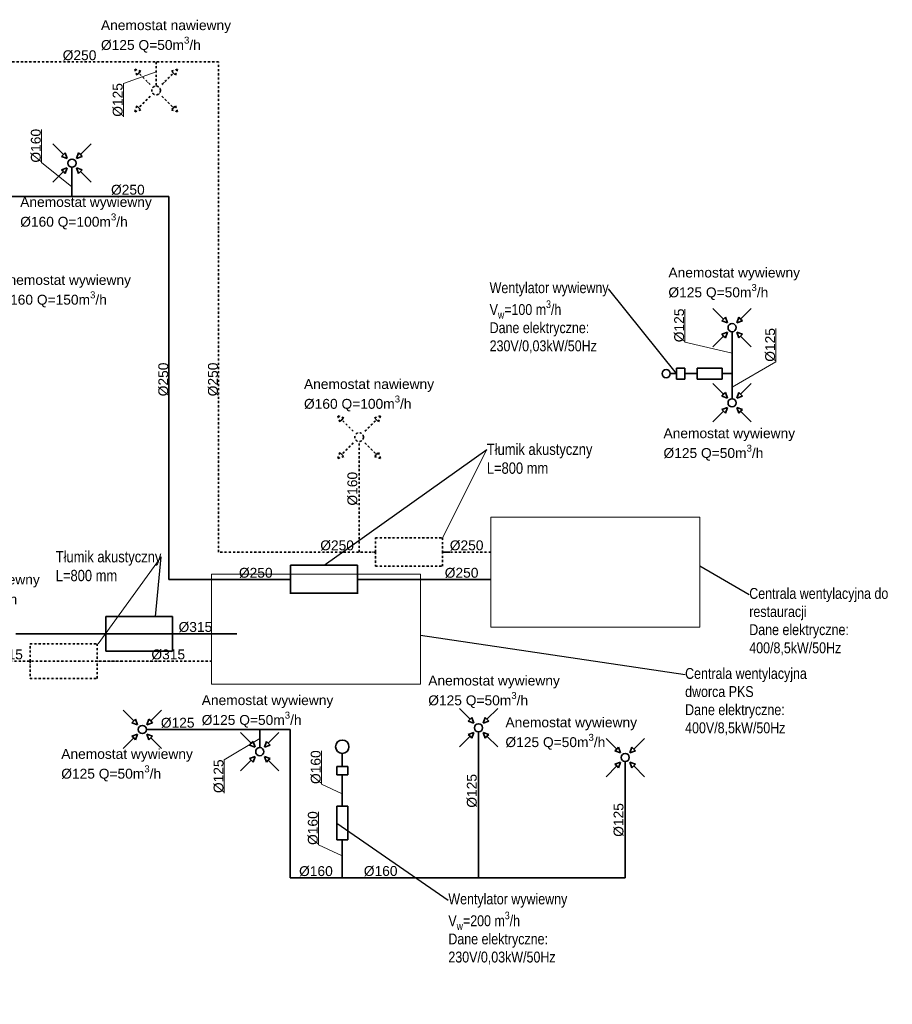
# Model space of a CAD drawing. Extents: x 2492 to 45465, y -48660 to -21478.
# Tile 6 of 6: x 35023 to 45465, y -48660 to -36885. Entities that reach past the tile are written whole.
import ezdxf
from ezdxf import colors
from ezdxf.entities.mleader import LeaderData, LeaderLine
from ezdxf.math import Vec2, Vec3

# ---------------------------------------------------------------- set-up
doc = ezdxf.new("R2010")
doc.units = 0
doc.linetypes.add('KRESKAKROPKAX2', pattern=[50.8, 25.4, -12.7, 0, -12.7])
for name, color, linetype, lineweight in [('IS_aramtura', 7, 'Continuous', 20), ('IS_nawiew', 5, 'KRESKAKROPKAX2', 35), ('IS_opisy', 7, 'Continuous', 15), ('IS_WC wywiew', 6, 'Continuous', 35), ('IS_wywiew', 1, 'Continuous', 35)]:
    doc.layers.add(name, color=color, linetype=linetype, lineweight=lineweight)
doc.styles.add('Opisowy', font='arial.ttf')
doc.styles.get("Standard").update_dxf_attribs({"font": 'arial.ttf'})

# ---------------------------------------------------------------- blocks, each defined once
blk = doc.blocks.new('_None')

msp = doc.modelspace()

# ---------------------------------------------------------------- linework, layer by layer
at = {"layer": 'IS_aramtura'}
for p, q in [((40661.837, -44149.079), (40661.837, -42835.98)), ((40661.837, -42835.98), (41552.579, -42835.98)), ((43161.837, -42835.98), (41552.579, -42835.98)), ((43161.837, -43492.53), (43161.837, -42835.98)), ((37319.242, -44831.036), (37319.242, -43517.938)), ((37319.242, -43517.938), (38209.984, -43517.938)), ((39819.242, -43517.938), (38209.984, -43517.938)), ((39819.242, -44174.487), (39819.242, -43517.938)), ((43161.837, -44149.079), (43161.837, -43492.53)), ((43161.837, -44149.079), (40661.837, -44149.079)), ((39819.242, -44831.036), (39819.242, -44174.487)), ((39819.242, -44831.036), (37319.242, -44831.036))]:
    msp.add_line(p, q, dxfattribs=at)
at = {"layer": 'IS_nawiew'}
for p, q in [((37403.49, -37390.093), (28040.151, -37390.093)), ((36655.095, -37390.093), (36655.095, -37678.205)), ((37403.49, -43251.629), (37403.49, -37390.093)), ((36424.224, -37547.353), (36399.456, -37475.066)), ((36471.742, -37499.835), (36399.456, -37475.066)), ((36447.983, -37523.594), (36424.224, -37547.353)), ((36447.983, -37523.594), (36471.742, -37499.835)), ((36585.293, -37660.903), (36447.983, -37523.594)), ((36724.897, -37660.903), (36862.207, -37523.594)), ((36838.448, -37499.835), (36910.734, -37475.066)), ((36862.207, -37523.594), (36838.448, -37499.835)), ((36862.207, -37523.594), (36885.965, -37547.353)), ((36885.965, -37547.353), (36910.734, -37475.066)), ((36424.224, -37914.058), (36399.456, -37986.345)), ((36447.983, -37937.817), (36424.224, -37914.058)), ((36585.293, -37800.508), (36447.983, -37937.817)), ((36724.897, -37800.508), (36862.207, -37937.817)), ((36862.207, -37937.817), (36885.965, -37914.058)), ((36885.965, -37914.058), (36910.734, -37986.345)), ((36471.742, -37961.576), (36399.456, -37986.345)), ((36447.983, -37937.817), (36471.742, -37961.576)), ((36862.207, -37937.817), (36838.448, -37961.576)), ((36838.448, -37961.576), (36910.734, -37986.345)), ((38853.681, -41693.627), (38828.912, -41621.34)), ((38901.198, -41646.109), (38828.912, -41621.34)), ((38877.44, -41669.868), (38853.681, -41693.627)), ((38877.44, -41669.868), (38901.198, -41646.109)), ((39014.749, -41807.177), (38877.44, -41669.868)), ((39154.354, -41807.177), (39291.663, -41669.868)), ((39267.904, -41646.109), (39340.19, -41621.34)), ((39291.663, -41669.868), (39267.904, -41646.109)), ((39291.663, -41669.868), (39315.422, -41693.627)), ((39315.422, -41693.627), (39340.19, -41621.34)), ((39014.749, -41946.782), (38877.44, -42084.091)), ((39084.551, -43251.629), (39084.551, -41929.48)), ((39154.354, -41946.782), (39291.663, -42084.091)), ((38853.681, -42060.332), (38828.912, -42132.619)), ((38901.198, -42107.85), (38828.912, -42132.619)), ((38877.44, -42084.091), (38853.681, -42060.332)), ((38877.44, -42084.091), (38901.198, -42107.85)), ((39291.663, -42084.091), (39267.904, -42107.85)), ((39267.904, -42107.85), (39340.19, -42132.619)), ((39291.663, -42084.091), (39315.422, -42060.332)), ((39315.422, -42060.332), (39340.19, -42132.619)), ((39281.27, -43251.629), (39281.27, -43081.154)), ((39281.27, -43081.154), (40081.27, -43081.154)), ((40081.27, -43081.154), (40081.27, -43251.629)), ((39281.27, -43251.629), (37403.49, -43251.629)), ((39281.27, -43251.629), (39281.27, -43422.103)), ((40661.837, -43251.629), (40081.27, -43251.629)), ((40081.27, -43422.103), (40081.27, -43251.629)), ((40172.012, -43251.629), (40081.27, -43251.629)), ((39281.27, -43422.103), (40081.27, -43422.103)), ((35148.493, -44556.324), (35148.493, -44349.324)), ((35148.493, -44349.324), (35948.493, -44349.324)), ((35948.493, -44349.324), (35948.493, -44556.324)), ((36716.501, -44556.324), (25959.124, -44556.324)), ((35148.493, -44556.324), (35148.493, -44763.324)), ((37324.029, -44556.324), (35948.493, -44556.324)), ((35948.493, -44763.324), (35948.493, -44556.324)), ((36250.509, -44556.324), (35948.493, -44556.324)), ((35148.493, -44763.324), (35948.493, -44763.324))]:
    msp.add_line(p, q, dxfattribs=at)
for centre in [(36655.095, -37730.705), (39084.551, -41876.98)]:
    msp.add_circle(centre, 52.5, dxfattribs=at)
at = {"layer": 'IS_opisy'}
for p, q in [((36263.658, -37648.465), (36655.095, -37509.959)), ((36263.658, -38045.812), (36263.658, -37648.465)), ((35284.207, -38593.961), (35284.207, -38196.614)), ((35284.207, -38593.961), (35647.185, -38884.745)), ((42982.232, -40742.388), (42982.232, -40345.041)), ((44071.205, -40975.835), (44071.205, -40578.488)), ((42982.232, -40742.388), (43548.196, -40871.923)), ((44071.205, -40975.835), (43548.196, -41277.638)), ((40611.963, -42023.781), (40081.27, -43081.154)), ((36714.272, -43308.577), (35963.946, -44349.324)), ((37470.781, -45737.01), (37896.025, -45482.182)), ((38633.511, -46025.657), (38633.511, -45628.31)), ((37470.781, -46134.357), (37470.781, -45737.01)), ((38633.511, -46025.657), (38883.61, -46143.8)), ((38598.703, -46754.548), (38598.703, -46357.201)), ((38598.703, -46754.548), (38883.61, -46884.084))]:
    msp.add_line(p, q, dxfattribs=at)
at = {"layer": 'IS_WC wywiew'}
for p, q in [((43318.833, -40337.653), (43446.688, -40465.508)), ((43777.558, -40337.653), (43649.703, -40465.508)), ((43446.688, -40465.508), (43424.566, -40487.63)), ((43424.566, -40487.63), (43491.874, -40510.693)), ((43446.688, -40465.508), (43468.811, -40443.385)), ((43468.811, -40443.385), (43491.874, -40510.693)), ((43627.58, -40443.385), (43604.517, -40510.693)), ((43671.826, -40487.63), (43604.517, -40510.693)), ((43649.703, -40465.508), (43627.58, -40443.385)), ((43649.703, -40465.508), (43671.826, -40487.63)), ((43424.566, -40646.4), (43491.874, -40623.337)), ((43468.811, -40690.645), (43491.874, -40623.337)), ((43548.196, -41417.788), (43548.196, -40615.9)), ((43627.58, -40690.645), (43604.517, -40623.337)), ((43671.826, -40646.4), (43604.517, -40623.337)), ((43318.833, -40796.377), (43446.688, -40668.522)), ((43446.688, -40668.522), (43424.566, -40646.4)), ((43446.688, -40668.522), (43468.811, -40690.645)), ((43649.703, -40668.522), (43627.58, -40690.645)), ((43649.703, -40668.522), (43671.826, -40646.4)), ((43777.558, -40796.377), (43649.703, -40668.522)), ((42982.155, -41053.118), (42882.155, -41053.118)), ((42882.155, -41053.118), (42882.155, -41183.118)), ((42982.155, -41118.118), (42982.155, -41053.118)), ((43428.469, -41053.118), (43128.469, -41053.118)), ((43128.469, -41053.118), (43128.469, -41183.118)), ((43428.469, -41118.118), (43428.469, -41053.118)), ((42882.155, -41118.118), (42807.846, -41118.118)), ((42882.155, -41183.118), (42982.155, -41183.118)), ((42982.155, -41183.118), (42982.155, -41118.118)), ((43128.469, -41118.118), (42982.155, -41118.118)), ((43128.469, -41183.118), (43428.469, -41183.118)), ((43548.196, -41118.118), (43428.469, -41118.118)), ((43428.469, -41183.118), (43428.469, -41118.118)), ((43318.833, -41237.31), (43446.688, -41365.165)), ((43777.558, -41237.31), (43649.703, -41365.165)), ((43446.688, -41365.165), (43424.566, -41387.288)), ((43424.566, -41387.288), (43491.874, -41410.351)), ((43446.688, -41365.165), (43468.811, -41343.042)), ((43468.811, -41343.042), (43491.874, -41410.351)), ((43627.58, -41343.042), (43604.517, -41410.351)), ((43671.826, -41387.288), (43604.517, -41410.351)), ((43649.703, -41365.165), (43627.58, -41343.042)), ((43649.703, -41365.165), (43671.826, -41387.288)), ((43318.833, -41696.035), (43446.688, -41568.18)), ((43424.566, -41546.057), (43491.874, -41522.994)), ((43446.688, -41568.18), (43424.566, -41546.057)), ((43446.688, -41568.18), (43468.811, -41590.303)), ((43468.811, -41590.303), (43491.874, -41522.994)), ((43627.58, -41590.303), (43604.517, -41522.994)), ((43671.826, -41546.057), (43604.517, -41522.994)), ((43649.703, -41568.18), (43627.58, -41590.303)), ((43649.703, -41568.18), (43671.826, -41546.057)), ((43777.558, -41696.035), (43649.703, -41568.18)), ((36260.811, -45144.213), (36388.666, -45272.068)), ((36719.535, -45144.213), (36591.681, -45272.068)), ((40284.326, -45123.976), (40412.18, -45251.831)), ((40743.05, -45123.976), (40615.195, -45251.831)), ((36388.666, -45272.068), (36366.543, -45294.191)), ((36366.543, -45294.191), (36433.852, -45317.254)), ((36388.666, -45272.068), (36410.789, -45249.945)), ((36410.789, -45249.945), (36433.852, -45317.254)), ((36569.558, -45249.945), (36546.495, -45317.254)), ((36613.803, -45294.191), (36546.495, -45317.254)), ((36591.681, -45272.068), (36569.558, -45249.945)), ((36591.681, -45272.068), (36613.803, -45294.191)), ((40412.18, -45251.831), (40390.058, -45273.954)), ((40390.058, -45273.954), (40457.366, -45297.017)), ((40412.18, -45251.831), (40434.303, -45229.708)), ((40434.303, -45229.708), (40457.366, -45297.017)), ((40593.072, -45229.708), (40570.009, -45297.017)), ((40637.318, -45273.954), (40570.009, -45297.017)), ((40615.195, -45251.831), (40593.072, -45229.708)), ((40615.195, -45251.831), (40637.318, -45273.954)), ((36366.543, -45452.96), (36433.852, -45429.897)), ((36388.666, -45475.083), (36366.543, -45452.96)), ((36410.789, -45497.206), (36433.852, -45429.897)), ((36539.058, -45373.576), (38261.511, -45373.576)), ((36569.558, -45497.206), (36546.495, -45429.897)), ((36613.803, -45452.96), (36546.495, -45429.897)), ((36591.681, -45475.083), (36613.803, -45452.96)), ((37666.663, -45410.311), (37794.518, -45538.165)), ((37896.025, -45373.576), (37896.025, -45590.788)), ((38125.388, -45410.311), (37997.533, -45538.165)), ((38261.511, -45373.576), (38261.511, -47147.847)), ((40390.058, -45432.723), (40457.366, -45409.66)), ((40412.18, -45454.846), (40390.058, -45432.723)), ((40434.303, -45476.969), (40457.366, -45409.66)), ((40513.688, -45402.223), (40513.688, -47146.621)), ((40593.072, -45476.969), (40570.009, -45409.66)), ((40637.318, -45432.723), (40570.009, -45409.66)), ((40615.195, -45454.846), (40637.318, -45432.723)), ((36260.811, -45602.938), (36388.666, -45475.083)), ((36388.666, -45475.083), (36410.789, -45497.206)), ((36591.681, -45475.083), (36569.558, -45497.206)), ((36719.535, -45602.938), (36591.681, -45475.083)), ((37794.518, -45538.165), (37772.395, -45560.288)), ((37772.395, -45560.288), (37839.704, -45583.351)), ((37794.518, -45538.165), (37816.641, -45516.043)), ((37816.641, -45516.043), (37839.704, -45583.351)), ((37975.41, -45516.043), (37952.347, -45583.351)), ((38019.656, -45560.288), (37952.347, -45583.351)), ((37997.533, -45538.165), (37975.41, -45516.043)), ((37997.533, -45538.165), (38019.656, -45560.288)), ((40284.326, -45582.701), (40412.18, -45454.846)), ((40412.18, -45454.846), (40434.303, -45476.969)), ((40615.195, -45454.846), (40593.072, -45476.969)), ((40743.05, -45582.701), (40615.195, -45454.846)), ((42040.02, -45479.477), (42167.875, -45607.332)), ((42498.745, -45479.477), (42370.89, -45607.332)), ((38883.61, -45814.937), (38883.61, -45659.541)), ((42167.875, -45607.332), (42145.752, -45629.455)), ((42145.752, -45629.455), (42213.061, -45652.518)), ((42167.875, -45607.332), (42189.998, -45585.209)), ((42189.998, -45585.209), (42213.061, -45652.518)), ((42348.767, -45585.209), (42325.704, -45652.518)), ((42393.013, -45629.455), (42325.704, -45652.518)), ((42370.89, -45607.332), (42348.767, -45585.209)), ((42370.89, -45607.332), (42393.013, -45629.455)), ((37666.663, -45869.035), (37794.518, -45741.18)), ((37772.395, -45719.057), (37839.704, -45695.994)), ((37794.518, -45741.18), (37772.395, -45719.057)), ((37794.518, -45741.18), (37816.641, -45763.303)), ((37816.641, -45763.303), (37839.704, -45695.994)), ((37975.41, -45763.303), (37952.347, -45695.994)), ((38019.656, -45719.057), (37952.347, -45695.994)), ((37997.533, -45741.18), (37975.41, -45763.303)), ((37997.533, -45741.18), (38019.656, -45719.057)), ((38125.388, -45869.035), (37997.533, -45741.18)), ((42145.752, -45788.224), (42213.061, -45765.161)), ((42167.875, -45810.347), (42145.752, -45788.224)), ((42189.998, -45832.469), (42213.061, -45765.161)), ((42269.382, -47147.847), (42269.382, -45757.724)), ((42348.767, -45832.469), (42325.704, -45765.161)), ((42393.013, -45788.224), (42325.704, -45765.161)), ((42370.89, -45810.347), (42393.013, -45788.224)), ((38948.61, -45814.937), (38818.61, -45814.937)), ((38818.61, -45814.937), (38818.61, -45914.937)), ((38818.61, -45914.937), (38883.61, -45914.937)), ((38883.61, -46292.543), (38883.61, -45914.937)), ((38883.61, -45914.937), (38948.61, -45914.937)), ((38948.61, -45914.937), (38948.61, -45814.937)), ((42040.02, -45938.202), (42167.875, -45810.347)), ((42167.875, -45810.347), (42189.998, -45832.469)), ((42370.89, -45810.347), (42348.767, -45832.469)), ((42498.745, -45938.202), (42370.89, -45810.347)), ((38883.61, -46292.543), (38883.61, -46223.674)), ((38818.61, -46692.543), (38818.61, -46292.543)), ((38818.61, -46292.543), (38948.61, -46292.543)), ((38948.61, -46292.543), (38948.61, -46692.543)), ((38883.61, -46692.543), (38818.61, -46692.543)), ((38883.61, -47147.847), (38883.61, -46692.543)), ((38948.61, -46692.543), (38883.61, -46692.543)), ((38261.511, -47147.847), (42269.382, -47147.847))]:
    msp.add_line(p, q, dxfattribs=at)
for centre, radius in [((43548.196, -40567.015), 48.885), ((42758.961, -41118.118), 48.885), ((43548.196, -41466.673), 48.885), ((36490.173, -45373.576), 48.885), ((40513.688, -45353.338), 48.885), ((38883.61, -45579.541), 80), ((37896.025, -45639.673), 48.885), ((42269.382, -45708.839), 48.885)]:
    msp.add_circle(centre, radius, dxfattribs=at)
at = {"layer": 'IS_wywiew'}
for p, q in [((35419.193, -38370.661), (35547.047, -38498.515)), ((35877.917, -38370.661), (35750.062, -38498.515)), ((35547.047, -38498.515), (35524.925, -38520.638)), ((35547.047, -38498.515), (35569.17, -38476.393)), ((35569.17, -38476.393), (35592.233, -38543.701)), ((35727.939, -38476.393), (35704.876, -38543.701)), ((35750.062, -38498.515), (35727.939, -38476.393)), ((35750.062, -38498.515), (35772.185, -38520.638)), ((35524.925, -38520.638), (35592.233, -38543.701)), ((35772.185, -38520.638), (35704.876, -38543.701)), ((35419.193, -38829.385), (35547.047, -38701.53)), ((35524.925, -38679.407), (35592.233, -38656.344)), ((35547.047, -38701.53), (35524.925, -38679.407)), ((35547.047, -38701.53), (35569.17, -38723.653)), ((35569.17, -38723.653), (35592.233, -38656.344)), ((35648.555, -39003.803), (35648.555, -38648.908)), ((35727.939, -38723.653), (35704.876, -38656.344)), ((35772.185, -38679.407), (35704.876, -38656.344)), ((35750.062, -38701.53), (35727.939, -38723.653)), ((35750.062, -38701.53), (35772.185, -38679.407)), ((35877.917, -38829.385), (35750.062, -38701.53)), ((36809.1, -38998.762), (25463.842, -38998.762)), ((36809.1, -43579.903), (36809.1, -38998.762)), ((38265.561, -43579.903), (38265.561, -43409.429)), ((38265.561, -43409.429), (39065.561, -43409.429)), ((39065.561, -43409.429), (39065.561, -43579.903)), ((38265.561, -43579.903), (36809.1, -43579.903)), ((38265.561, -43579.903), (38265.561, -43750.377)), ((40661.837, -43579.903), (39065.561, -43579.903)), ((39065.561, -43750.377), (39065.561, -43579.903)), ((39156.302, -43579.903), (39065.561, -43579.903)), ((38265.561, -43744.041), (39065.561, -43744.041)), ((36052.769, -44228.049), (36052.769, -44021.049)), ((36052.769, -44021.049), (36852.769, -44021.049)), ((36852.769, -44021.049), (36852.769, -44228.049)), ((37620.777, -44228.049), (34977.383, -44228.049)), ((36052.769, -44228.049), (35838.784, -44228.049)), ((36052.769, -44228.049), (36052.769, -44435.049)), ((37324.029, -44228.049), (36852.769, -44228.049)), ((36852.769, -44435.049), (36852.769, -44228.049)), ((37324.029, -44228.049), (36852.769, -44228.049)), ((36052.769, -44435.049), (36852.769, -44435.049))]:
    msp.add_line(p, q, dxfattribs=at)
msp.add_circle((35648.555, -38600.023), 48.885, dxfattribs=at)

# ---------------------------------------------------------------- texts
at = {"layer": 'IS_opisy', "char_height": 117.936, "attachment_point": 1}
for s, width, gutter_width, insert in [('\\A1;Anemostat nawiewny \\P%%C125 Q=50m{\\H0.7x;\\S3^ ;}/h', 1887.76263, 87.75, (35995.905, -36891.494)), ('\\A1;%%C250', 4690.86789, 438.75, (35538.113, -37250.72)), ('\\A1;%%C250', 4690.86789, 438.75, (36116.335, -38859.389)), ('\\A1;Anemostat wywiewny\\P%%C160 Q=100m{\\H0.7x;\\S3^ ;}/h', 6304.52644, 589.68, (35029.575, -39005.855)), ('\\A1;Anemostat wywiewny\\P%%C125 Q=50m{\\H0.7x;\\S3^ ;}/h', 6304.52644, 589.68, (42786.166, -39850.014)), ('\\A1;Anemostat wywiewny\\P%%C160 Q=150m{\\H0.7x;\\S3^ ;}/h', 6304.52644, 589.68, (34779.895, -39938.084)), ('\\A1;Anemostat nawiewny \\P%%C160 Q=100m{\\H0.7x;\\S3^ ;}/h', 1887.76263, 87.75, (38425.361, -41183.397)), ('\\A1;Anemostat wywiewny\\P%%C125 Q=50m{\\H0.7x;\\S3^ ;}/h', 6304.52644, 589.68, (42727.394, -41771.641)), ('\\A1;%%C250', 4690.86789, 438.75, (38620.158, -43112.255)), ('\\A1;%%C250', 4690.86789, 438.75, (40170.215, -43112.255)), ('\\A1;%%C250', 4690.86789, 438.75, (37646.781, -43440.53)), ('\\A1;%%C250', 4690.86789, 438.75, (40109.829, -43440.53)), ('\\A1;Anemostat nawiewny \\P%%C160 Q=150m{\\H0.7x;\\S3^ ;}/h', 1887.76263, 87.75, (33707.076, -43521.28)), ('\\A1;%%C315', 4690.86789, 438.75, (36924.395, -44088.676)), ('\\A1;%%C315', 4690.86789, 438.75, (34658.496, -44416.951)), ('\\A1;%%C315', 4690.86789, 438.75, (36599.689, -44416.951)), ('\\A1;Anemostat wywiewny\\P%%C125 Q=50m{\\H0.7x;\\S3^ ;}/h', 6304.52644, 589.68, (39912.472, -44729.464)), ('\\A1;Anemostat wywiewny\\P%%C125 Q=50m{\\H0.7x;\\S3^ ;}/h', 6304.52644, 589.68, (37201.52, -44963.887)), ('\\A1;%%C125', 4690.86789, 438.75, (36712.473, -45234.202)), ('\\A1;Anemostat wywiewny\\P%%C125 Q=50m{\\H0.7x;\\S3^ ;}/h', 6304.52644, 589.68, (40836.112, -45229.516)), ('\\A1;Anemostat wywiewny\\P%%C125 Q=50m{\\H0.7x;\\S3^ ;}/h', 6304.52644, 589.68, (35520.817, -45606.751)), ('\\A1;%%C160', 4690.86789, 438.75, (38366.819, -47008.474)), ('\\A1;%%C160', 4690.86789, 438.75, (39141.393, -47007.248))]:
    msp.add_mtext_dynamic_manual_height_columns(s, width=width, gutter_width=gutter_width, heights=[0], dxfattribs=dict(at, insert=insert))
at = {"layer": 'IS_opisy', "char_height": 117.936, "attachment_point": 1, "rotation": 90}
for s, insert in [('\\A1;%%C125', (36136.631, -38045.812)), ('\\A1;%%C160', (35157.18, -38593.961)), ('\\A1;%%C125', (42855.205, -40742.388)), ('\\A1;%%C125', (43944.179, -40975.835)), ('\\A1;%%C250', (36682.073, -41388.778)), ('\\A1;%%C250', (37276.464, -41388.778)), ('\\A1;%%C160', (38945.178, -42695.803)), ('\\A1;%%C160', (38506.485, -46025.657)), ('\\A1;%%C125', (37343.754, -46134.357)), ('\\A1;%%C125', (40374.315, -46308.871)), ('\\A1;%%C125', (42130.009, -46657.268)), ('\\A1;%%C160', (38471.676, -46754.548))]:
    msp.add_mtext_dynamic_manual_height_columns(s, width=4690.86789, gutter_width=438.75, heights=[0], dxfattribs=dict(at, insert=insert))

# ---------------------------------------------------------------- leaders
at = {"layer": 'IS_opisy'}
ml = msp.add_multileader_mtext('Standard', dxfattribs=at)
ml.set_content('\\A1;{\\fArial Narrow|b0|i0|c238|p34;Wentylator wywiewny V\\H0.7x;\\S^ w;\\H1.42857x;=100 m\\H0.7x;\\S3^ ;\\H1.42857x;/h\\PDane elektryczne:\\P230V/0,03kW/50Hz}', color=256, style='Opisowy')
ml.set_leader_properties()
ml.set_arrow_properties(name='NONE')
ml.build(insert=Vec2(0, 0))
ml.multileader.update_dxf_attribs({"dogleg_length": 0.5, "arrow_head_size": 7.807})
ctx = ml.context
ctx.base_point, ctx.char_height, ctx.arrow_head_size, ctx.landing_gap_size, ctx.plane_origin = Vec3(40646.153, -40103.01), 130, 7.807, 0.781, Vec3(44367.506, -40789.767)
notes = []
notes.append((ctx, [(1, (1, 1, 0), (42068.194, -40103.01), (-1, 0), 0.5, [(0, [(42882.155, -41118.118)], 0, [])])]))
ctx.mtext.insert, ctx.mtext.width, ctx.mtext.defined_height, ctx.mtext.flow_direction = Vec3(40646.934, -40025.152), 1711.81508, 3002.715, 5
ml = msp.add_multileader_mtext('Standard', dxfattribs=at)
ml.set_content('\\A1;{\\fArial Narrow|b0|i0|c238|p34;Tłumik akustyczny L=800 mm}', color=256, style='Opisowy')
ml.set_leader_properties()
ml.set_arrow_properties(name='NONE')
ml.build(insert=Vec2(0, 0))
ml.multileader.update_dxf_attribs({"dogleg_length": 0.1, "arrow_head_size": 11.71})
ctx = ml.context
ctx.base_point, ctx.char_height, ctx.arrow_head_size, ctx.landing_gap_size, ctx.plane_origin = Vec3(40611.963, -42023.781), 135, 11.71, 1.171, Vec3(44586.431, -46121.012)
notes.append((ctx, [(0, (1, 1, 0), (40611.863, -42023.781), (1, 0), 0.1, [(0, [(38665.561, -43409.429)], 0, [])])]))
ctx.mtext.insert, ctx.mtext.width, ctx.mtext.flow_direction = Vec3(40613.134, -41955.13), 1690.5056, 5
ml = msp.add_multileader_mtext('Standard', dxfattribs=at)
ml.set_content('\\A1;{\\fArial Narrow|b0|i0|c238|p34;Tłumik akustyczny L=800 mm}', color=256, style='Opisowy')
ml.set_leader_properties()
ml.set_arrow_properties(name='NONE')
ml.build(insert=Vec2(0, 0))
ml.multileader.update_dxf_attribs({"dogleg_length": 0.1, "arrow_head_size": 11.71})
ctx = ml.context
ctx.base_point, ctx.char_height, ctx.arrow_head_size, ctx.landing_gap_size, ctx.plane_origin = Vec3(35453.649, -43308.577), 135, 11.71, 1.171, Vec3(41385.116, -47132.186)
notes.append((ctx, [(1, (1, 1, 0), (36715.022, -43308.577), (-1, 0), 0.75, [(0, [(36648.835, -44021.049)], 0, [])])]))
ctx.mtext.insert, ctx.mtext.width, ctx.mtext.flow_direction = Vec3(35454.82, -43239.926), 1690.5056, 5
ml = msp.add_multileader_mtext('Standard', dxfattribs=at)
ml.set_content('\\A1;{\\fArial Narrow|b0|i0|c238|p34;Centrala wentylacyjna do restauracji \\PDane elektryczne:\\P400/8,5kW/50Hz}', color=256, style='Opisowy')
ml.set_leader_properties()
ml.set_arrow_properties(name='NONE')
ml.build(insert=Vec2(0, 0))
ml.multileader.update_dxf_attribs({"dogleg_length": 0.5, "arrow_head_size": 7.807})
ctx = ml.context
ctx.base_point, ctx.char_height, ctx.arrow_head_size, ctx.landing_gap_size, ctx.plane_origin = Vec3(43752.876, -43759.317), 130, 7.807, 0.781, Vec3(44647.188, -43087.416)
notes.append((ctx, [(0, (1, 1, 0), (43752.376, -43759.317), (1, 0), 0.5, [(0, [(43161.837, -43415.766)], 0, [])])]))
ctx.mtext.insert, ctx.mtext.width, ctx.mtext.defined_height, ctx.mtext.flow_direction = Vec3(43753.656, -43681.459), 1711.81508, 3002.715, 5
ml = msp.add_multileader_mtext('Standard', dxfattribs=at)
ml.set_content('\\A1;{\\fArial Narrow|b0|i0|c238|p34;Centrala wentylacyjna dworca PKS \\PDane elektryczne:\\P400V/8,5kW/50Hz}', color=256, style='Opisowy')
ml.set_leader_properties()
ml.set_arrow_properties(name='NONE')
ml.build(insert=Vec2(0, 0))
ml.multileader.update_dxf_attribs({"dogleg_length": 0.5, "arrow_head_size": 7.807})
ctx = ml.context
ctx.base_point, ctx.char_height, ctx.arrow_head_size, ctx.landing_gap_size, ctx.plane_origin = Vec3(42985.352, -44716.399), 130, 7.807, 0.781, Vec3(41986.647, -44063.836)
notes.append((ctx, [(0, (1, 1, 0), (42984.852, -44716.399), (1, 0), 0.5, [(0, [(39819.242, -44246.797)], 0, [])])]))
ctx.mtext.insert, ctx.mtext.width, ctx.mtext.defined_height, ctx.mtext.flow_direction = Vec3(42986.133, -44638.541), 1711.81508, 3002.715, 5
ml = msp.add_multileader_mtext('Standard', dxfattribs=at)
ml.set_content('\\A1;{\\fArial Narrow|b0|i0|c238|p34;Wentylator wywiewny V\\H0.7x;\\S^ w;\\H1.42857x;=200 m\\H0.7x;\\S3^ ;\\H1.42857x;/h\\PDane elektryczne:\\P230V/0,03kW/50Hz}', color=256, style='Opisowy')
ml.set_leader_properties()
ml.set_arrow_properties(name='NONE')
ml.build(insert=Vec2(0, 0))
ml.multileader.update_dxf_attribs({"dogleg_length": 0.5, "arrow_head_size": 7.807})
ctx = ml.context
ctx.base_point, ctx.char_height, ctx.arrow_head_size, ctx.landing_gap_size, ctx.plane_origin = Vec3(40152.296, -47413.051), 130, 7.807, 0.781, Vec3(40303.961, -46164.193)
notes.append((ctx, [(0, (1, 1, 0), (40151.796, -47413.051), (1, 0), 0.5, [(0, [(38818.61, -46492.543)], 0, [])])]))
ctx.mtext.insert, ctx.mtext.width, ctx.mtext.defined_height, ctx.mtext.flow_direction = Vec3(40153.076, -47335.193), 1711.81508, 3002.715, 5
for ctx, leaders in notes:
    for number, flags, end, landing, length, lines in leaders:
        leader = LeaderData()
        leader.index, (leader.has_last_leader_line, leader.has_dogleg_vector, leader.attachment_direction) = number, flags
        leader.last_leader_point, leader.dogleg_vector, leader.dogleg_length = Vec3(end), Vec3(landing), length
        for number, points, colour, breaks in lines:
            line = LeaderLine()
            line.index, line.vertices, line.color, line.breaks = number, Vec3.list(points), colors.encode_raw_color(colour), breaks
            leader.lines.append(line)
        ctx.leaders.append(leader)

doc.saveas('drawing.dxf')
